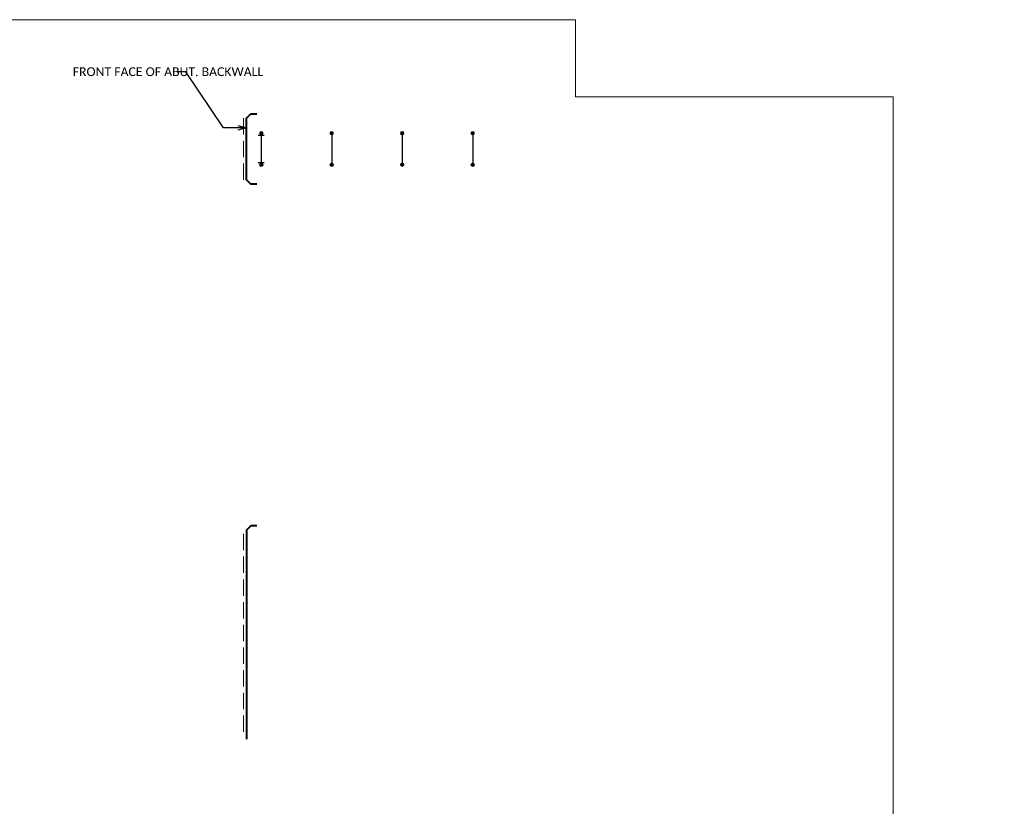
# Model space of a CAD drawing. Extents: x 5346 to 6997, y 23474 to 24083.
# Tile 8 of 25: x 5576 to 5743, y 23936 to 24070. Entities that reach past the tile are written whole.
import ezdxf
from ezdxf import colors
from ezdxf.entities.mleader import LeaderData, LeaderLine
from ezdxf.math import Vec2, Vec3

# ---------------------------------------------------------------- set-up
doc = ezdxf.new("R2010")
doc.units = 0
doc.header["$MEASUREMENT"] = 0
for name, color, linetype, lineweight in [('B_ANNO_DIM', 7, 'Continuous', 18), ('B_CONC_FILR', 7, 'Continuous', 18), ('B_CONC_PPT', 12, 'Continuous', 40), ('B_REBAR', 5, 'Continuous', 25)]:
    doc.layers.add(name, color=color, linetype=linetype, lineweight=lineweight)
doc.layers.add('B_ANNO_NOPLOT', color=47, linetype='Continuous', lineweight=18, plot=False)
doc.styles.get("Standard").update_dxf_attribs({"font": 'calibri.ttf'})

# ---------------------------------------------------------------- blocks, each defined once
blk = doc.blocks.new('_Open30')
at = {"color": 0, "linetype": 'ByBlock', "lineweight": -2}
for p, q in [((-1, 0.26794919), (0, 0)), ((0, 0), (-1, -0.26794919)), ((0, 0), (-1, 0))]:
    blk.add_line(p, q, dxfattribs=at)
blk = doc.blocks.new('DOT')
at = {"lineweight": 0}
h = blk.add_hatch(color=256, dxfattribs=at)
h.dxf.hatch_style = 1
h.paths.add_polyline_path([(0.25, 0, 1), (-0.25, 0, 1)])
blk.add_circle((0, 0), 0.25, dxfattribs=at)
blk.add_circle((0, 0), 0.25, dxfattribs=at)
blk = doc.blocks.new('REBAR PLAN')
at = {"layer": 'B_REBAR'}
blk.add_line((1.83697019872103e-17, 2.9875), (-5.510910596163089e-17, -2.9875), dxfattribs=at)
at = {"layer": 'B_REBAR', "xscale": 1.2, "yscale": 1.2, "zscale": 1.2}
for p in [(0, 2.6875), (0, -2.6875)]:
    blk.add_blockref('DOT', p, dxfattribs=at)
blk = doc.blocks.new('*U59')
at = {"layer": 'B_ANNO_NOPLOT', "flags": 128}
blk.add_lwpolyline([(0, 0), (-1.005828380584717e-07, 252.000000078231), (323.9276625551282, 252.0000001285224), (323.9276625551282, 238.8551612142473), (377.999999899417, 238.855161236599), (377.9999999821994, 40.49960530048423), (316.5707527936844, 40.49960528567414), (316.5707528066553, 1.229344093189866e-07)], close=True, dxfattribs=at)
blk = doc.blocks.new('*U64')
at = {"layer": 'B_ANNO_NOPLOT', "flags": 128}
blk.add_lwpolyline([(0, 0), (-1.005828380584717e-07, 252.000000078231), (323.9276625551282, 252.0000001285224), (323.9276625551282, 238.8551612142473), (377.999999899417, 238.855161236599), (377.9999999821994, 40.49960530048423), (316.5707527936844, 40.49960528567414), (316.5707528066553, 1.229344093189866e-07)], close=True, dxfattribs=at)
at = {"layer": 'B_CONC_FILR'}
for p, q in [((267.4429999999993, 235.262999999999), (267.4429999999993, 232.4890000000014)), ((267.4429999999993, 231.4000000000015), (267.4429999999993, 228.6260000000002)), ((267.4429999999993, 227.5370000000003), (267.4429999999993, 224.762999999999)), ((267.4429999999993, 164.512999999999), (267.4429999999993, 161.7390000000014)), ((267.4429999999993, 160.6500000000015), (267.4429999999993, 157.8760000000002)), ((267.4429999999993, 156.7870000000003), (267.4429999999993, 154.012999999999)), ((267.4429999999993, 152.9239999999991), (267.4429999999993, 150.1500000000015)), ((267.4429999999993, 149.0610000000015), (267.4429999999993, 146.2870000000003)), ((267.4429999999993, 145.1980000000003), (267.4429999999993, 142.4239999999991)), ((267.4429999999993, 141.3349999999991), (267.4429999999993, 138.5610000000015)), ((267.4429999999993, 137.4720000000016), (267.4429999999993, 134.6980000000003)), ((267.4429999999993, 133.6090000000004), (267.4429999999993, 130.8349999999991))]:
    blk.add_line(p, q, dxfattribs=at)
at = {"layer": 'B_CONC_PPT'}
for points in [[(269.6929999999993, 224.012999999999), (268.6929999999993, 224.012999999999), (267.9429999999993, 224.762999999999), (267.9429999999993, 235.262999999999), (268.6929999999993, 236.012999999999), (269.6929999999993, 236.012999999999)], [(269.6929990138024, 165.8740848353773), (268.6780848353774, 165.8740848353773), (267.9429999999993, 165.1389999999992), (267.9429999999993, 129.6130000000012)]]:
    blk.add_lwpolyline(points, dxfattribs=at)
at = {"layer": 'B_REBAR'}
for p, q in [((269.9429999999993, 232.3330000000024), (270.9429999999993, 232.3330000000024)), ((269.9429999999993, 227.6929999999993), (270.9429999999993, 227.6929999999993))]:
    blk.add_line(p, q, dxfattribs=at)
for p in [(270.4429999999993, 230.012999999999), (282.4429999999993, 230.012999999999), (294.4429999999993, 230.012999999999), (306.4429999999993, 230.012999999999)]:
    blk.add_blockref('REBAR PLAN', p, dxfattribs=at)
at = {"layer": 'B_ANNO_DIM'}
ml = blk.add_multileader_mtext('Standard', dxfattribs=at)
ml.set_content('FRONT FACE OF ABUT. BACKWALL', color=256)
ml.set_leader_properties()
ml.set_arrow_properties(name='OPEN30')
ml.build(insert=Vec2(0, 0))
ml.multileader.update_dxf_attribs({"dogleg_length": 0.0625, "arrow_head_size": 1.5, "scale": 24})
ctx = ml.context
ctx.base_point, ctx.scale, ctx.char_height, ctx.arrow_head_size, ctx.landing_gap_size, ctx.plane_origin = Vec3(237.5980769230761, 243.1460000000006), 24, 1.5, 1.5, 0.75, Vec3(267.9429999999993, 233.6249046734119)
notes = []
notes.append((ctx, [(0, (1, 1, 0), (257.5849999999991, 243.1460000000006), (-1, 0), 1.5, [(0, [(267.9429999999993, 233.6249046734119), (264.0020461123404, 233.6249046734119)], 0, [])])]))
ctx.mtext.insert, ctx.mtext.width, ctx.mtext.flow_direction = Vec3(238.3480769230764, 243.9069615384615), 19.80173411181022, 5
for ctx, leaders in notes:
    for number, flags, end, landing, length, lines in leaders:
        leader = LeaderData()
        leader.index, (leader.has_last_leader_line, leader.has_dogleg_vector, leader.attachment_direction) = number, flags
        leader.last_leader_point, leader.dogleg_vector, leader.dogleg_length = Vec3(end), Vec3(landing), length
        for number, points, colour, breaks in lines:
            line = LeaderLine()
            line.index, line.vertices, line.color, line.breaks = number, Vec3.list(points), colors.encode_raw_color(colour), breaks
            leader.lines.append(line)
        ctx.leaders.append(leader)

msp = doc.modelspace()

# ---------------------------------------------------------------- block references
for name in ['*U64', '*U59']:
    msp.add_blockref(name, (5346.303000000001, 23817.785))

doc.saveas('drawing.dxf')
